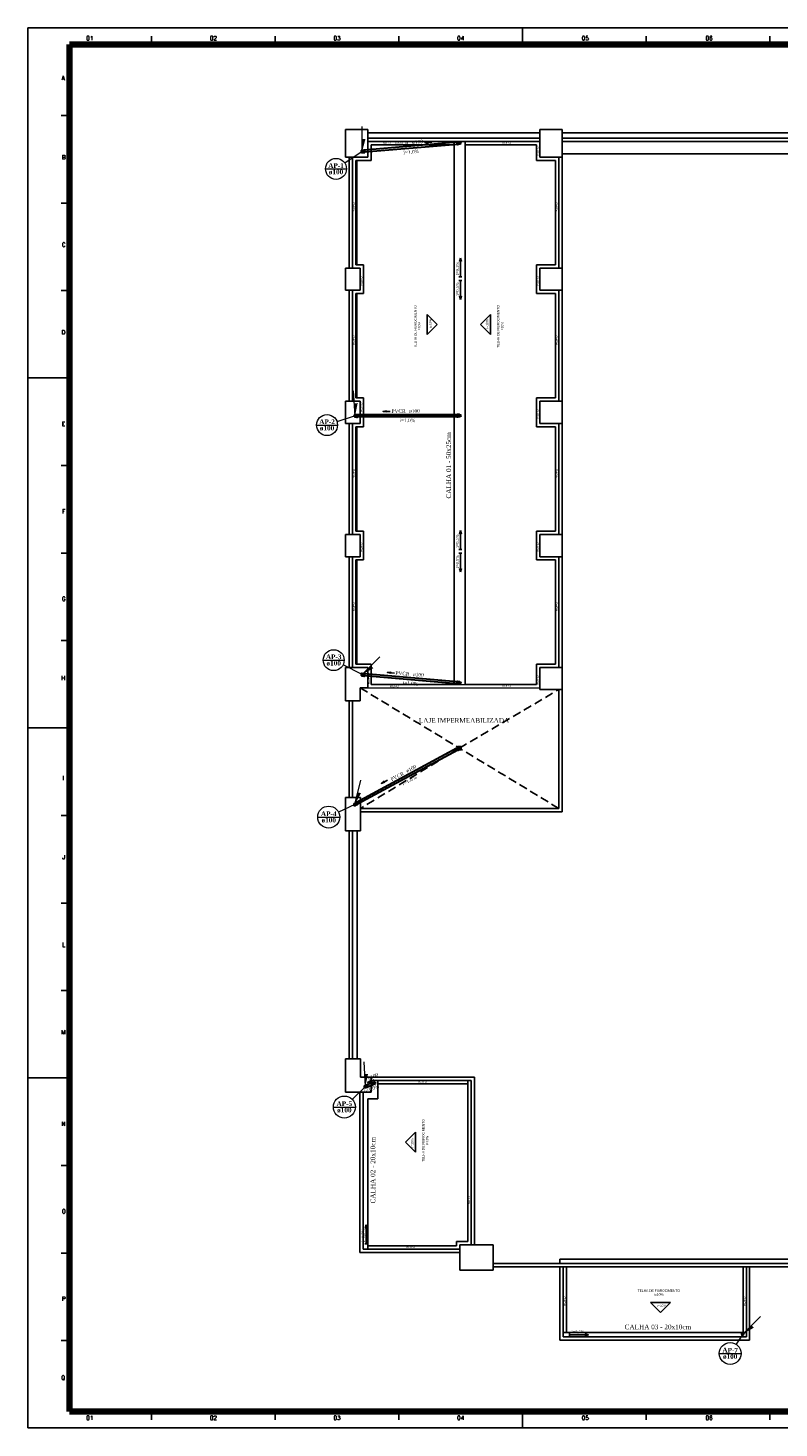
# Model space of a CAD drawing. Header units: millimetres. Extents: x 335 to 729716, y -1 to 84.
# Tile 1 of 3: x 335 to 380, y -1 to 84. Entities that reach past the tile are written whole.
import ezdxf

# ---------------------------------------------------------------- set-up
doc = ezdxf.new("R2010")
doc.units = ezdxf.units.MM
doc.header["$MEASUREMENT"] = 0
doc.linetypes.add('Dashed', pattern=[0.75, 0.5, -0.25])
for name, color, linetype, lineweight in [('AF-Textos tubo', 7, 'Continuous', 20), ('AP-Colunas', 7, 'Continuous', 20), ('AP-Indicação coluna', 5, 'Continuous', 20), ('AP-Sentido tubo', 7, 'Continuous', 20), ('AP-Seção tubo', 4, 'Continuous', 30), ('AP-Textos coluna', 7, 'Continuous', 20), ('AP-Textos tubo', 7, 'Continuous', 20), ('Simbolos', 4, 'Continuous', 30), ('SIMBOLOS INT', 8, 'Continuous', 5), ('Simbolos_int', 4, 'Continuous', 30)]:
    doc.layers.add(name, color=color, linetype=linetype, lineweight=lineweight)
doc.layers.add('Margem', color=4, linetype='Continuous')
doc.styles.add('CenturyGothic', font='GOTHIC.TTF')
doc.styles.add('ROMANS', font='ROMANS')
doc.styles.add('TimesNewRoman', font='times.ttf')
doc.styles.add('TimesNewRomanN', font='timesbd.ttf')
doc.dimstyles.get("Standard").update_dxf_attribs({"dimtxt": 0.18, "dimasz": 0.18, "dimexe": 0.18, "dimexo": 0.0625, "dimgap": 0.09, "dimtad": 0, "dimtih": 1, "dimtoh": 1, "dimdec": 4, "dimzin": 0, "dimdsep": 46, "dimtxsty": 'Standard', "dimcen": 0.09, "dimadec": 0, "dimazin": 0, "dimtfac": 1, "dimtdec": 4, "dimtofl": 0, "dimtmove": 0, "dimatfit": 3, "dimfxl": 0, "dimtolj": 1, "dimtzin": 0, "dimarcsym": 0})

msp = doc.modelspace()

# ---------------------------------------------------------------- hatches: boundary and pattern name
at = {"layer": 'AP-Colunas', "linetype": 'Continuous'}
for points in [[(355.405, 76.923), (355.605, 76.923), (355.405, 76.173), (355.405, 76.923)], [(354.935, 61.041), (355.135, 61.053), (354.983, 60.292), (354.935, 61.041)], [(355.935, 45.273), (356.077, 45.131), (355.405, 44.742), (355.935, 45.273)], [(355.14, 37.67), (355.334, 37.623), (354.963, 36.941), (355.14, 37.67)], [(355.56, 20.744), (355.76, 20.754), (355.596, 19.995), (355.56, 20.744)], [(378.794, 5.658), (378.936, 5.517), (378.264, 5.128), (378.794, 5.658)]]:
    msp.add_hatch(color=256, dxfattribs=at).paths.add_polyline_path(points)

# ---------------------------------------------------------------- linework, layer by layer
at = {"color": 7}
for p, q in [((354.412, 77.495), (355.745, 77.495)), ((354.412, 75.829), (354.412, 77.495)), ((355.745, 77.495), (355.745, 75.829)), ((366.079, 77.495), (367.412, 77.495)), ((366.079, 75.829), (366.079, 77.495)), ((367.412, 77.495), (367.412, 75.829)), ((366.079, 77.295), (355.745, 77.295)), ((355.745, 76.962), (366.079, 76.962)), ((355.745, 75.829), (355.745, 76.962)), ((360.923, 76.762), (355.745, 76.762)), ((360.923, 76.962), (355.945, 76.962)), ((355.945, 76.562), (360.923, 76.562)), ((355.945, 75.629), (355.945, 76.562)), ((361.589, 76.762), (360.923, 76.762)), ((361.589, 76.762), (366.079, 76.762)), ((361.589, 76.562), (365.879, 76.562)), ((365.879, 76.562), (365.879, 75.629)), ((366.079, 76.762), (366.079, 75.829)), ((385.812, 77.295), (367.412, 77.295)), ((367.412, 76.962), (385.812, 76.962)), ((385.812, 76.762), (367.412, 76.762)), ((355.745, 75.829), (354.412, 75.829)), ((354.632, 75.829), (354.632, 69.162)), ((354.832, 75.829), (355.745, 75.829)), ((354.832, 75.829), (354.832, 69.162)), ((366.079, 75.829), (367.212, 75.829)), ((367.412, 75.829), (366.079, 75.829)), ((367.212, 69.162), (367.212, 75.829)), ((367.412, 76.029), (385.812, 76.029)), ((367.412, 75.829), (367.412, 69.162)), ((355.945, 75.629), (355.032, 75.629)), ((355.032, 75.629), (355.032, 69.362)), ((355.079, 69.362), (355.079, 75.629)), ((365.879, 75.629), (367.012, 75.629)), ((367.012, 75.629), (367.012, 69.362)), ((354.412, 69.162), (355.279, 69.162)), ((354.412, 67.829), (354.412, 69.162)), ((354.832, 69.162), (355.279, 69.162)), ((355.032, 69.362), (355.479, 69.362)), ((355.279, 69.162), (355.279, 67.829)), ((355.279, 69.162), (355.279, 67.829)), ((355.479, 69.362), (355.479, 67.629)), ((367.012, 69.362), (365.879, 69.362)), ((365.879, 69.362), (365.879, 67.629)), ((367.212, 69.162), (366.079, 69.162)), ((366.079, 67.829), (366.079, 69.162)), ((366.079, 69.162), (367.412, 69.162)), ((366.079, 67.829), (366.079, 69.162)), ((367.412, 69.162), (367.412, 67.829)), ((355.279, 67.829), (354.412, 67.829)), ((354.632, 67.829), (354.632, 61.162)), ((354.832, 67.829), (355.279, 67.829)), ((354.832, 67.829), (354.832, 61.162)), ((355.479, 67.629), (355.032, 67.629)), ((355.032, 67.629), (355.032, 61.362)), ((355.079, 61.362), (355.079, 67.629)), ((365.879, 67.629), (367.012, 67.629)), ((367.212, 67.829), (366.079, 67.829)), ((367.412, 67.829), (366.079, 67.829)), ((367.012, 67.629), (367.012, 61.362)), ((367.212, 61.162), (367.212, 67.829)), ((367.412, 67.829), (367.412, 61.162)), ((359.312, 66.373), (359.312, 65.173)), ((359.312, 66.373), (359.912, 65.773)), ((359.312, 65.173), (359.912, 65.773)), ((363.107, 66.373), (362.507, 65.773)), ((363.107, 65.173), (362.507, 65.773)), ((363.107, 66.373), (363.107, 65.173)), ((354.412, 61.162), (355.279, 61.162)), ((354.412, 59.829), (354.412, 61.162)), ((354.832, 61.162), (355.279, 61.162)), ((355.032, 61.362), (355.479, 61.362)), ((355.279, 61.162), (355.279, 59.829)), ((355.279, 61.162), (355.279, 59.829)), ((355.479, 61.362), (355.479, 59.629)), ((365.879, 61.362), (365.879, 59.629)), ((365.879, 61.362), (367.012, 61.362)), ((366.079, 59.829), (366.079, 61.162)), ((366.079, 61.162), (367.212, 61.162)), ((366.079, 61.162), (367.412, 61.162)), ((366.079, 59.829), (366.079, 61.162)), ((367.412, 61.162), (367.412, 59.829)), ((355.279, 59.829), (354.412, 59.829)), ((354.632, 59.829), (354.632, 53.162)), ((354.832, 59.829), (355.279, 59.829)), ((354.832, 59.829), (354.832, 53.162)), ((366.079, 59.829), (367.212, 59.829)), ((367.412, 59.829), (366.079, 59.829)), ((367.212, 59.829), (367.212, 53.162)), ((367.412, 59.829), (367.412, 53.162)), ((355.479, 59.629), (355.032, 59.629)), ((355.032, 59.629), (355.032, 53.362)), ((355.079, 53.362), (355.079, 59.629)), ((365.879, 59.629), (367.012, 59.629)), ((367.012, 59.629), (367.012, 53.362)), ((354.412, 53.162), (355.279, 53.162)), ((354.412, 51.829), (354.412, 53.162)), ((354.832, 53.162), (355.279, 53.162)), ((355.032, 53.362), (355.479, 53.362)), ((355.279, 53.162), (355.279, 51.829)), ((355.279, 53.162), (355.279, 51.829)), ((355.479, 53.362), (355.479, 51.629)), ((367.012, 53.362), (365.879, 53.362)), ((365.879, 53.362), (365.879, 51.629)), ((366.079, 53.162), (366.079, 51.829)), ((366.079, 53.162), (367.212, 53.162)), ((366.079, 53.162), (367.412, 53.162)), ((366.079, 51.829), (366.079, 53.162)), ((367.412, 53.162), (367.412, 51.829)), ((355.279, 51.829), (354.412, 51.829)), ((354.632, 51.829), (354.632, 45.162)), ((355.279, 51.829), (354.832, 51.829)), ((354.832, 51.829), (354.832, 45.162)), ((355.479, 51.629), (355.032, 51.629)), ((355.032, 51.629), (355.032, 45.362)), ((355.079, 45.362), (355.079, 51.629)), ((365.879, 51.629), (367.012, 51.629)), ((367.212, 51.829), (366.079, 51.829)), ((367.412, 51.829), (366.079, 51.829)), ((367.012, 51.629), (367.012, 45.362)), ((367.212, 51.829), (367.212, 45.162)), ((367.412, 51.829), (367.412, 45.162)), ((354.412, 45.162), (354.832, 45.162)), ((354.412, 45.162), (354.412, 43.162)), ((354.832, 45.162), (355.745, 45.162)), ((355.032, 45.362), (355.945, 45.362)), ((355.745, 45.162), (355.745, 43.942)), ((355.945, 45.362), (355.945, 44.142)), ((367.012, 45.362), (365.879, 45.362)), ((365.879, 45.362), (365.879, 44.142)), ((366.079, 45.162), (367.212, 45.162)), ((366.079, 45.162), (366.079, 43.849)), ((366.079, 45.162), (367.412, 45.162)), ((366.079, 43.849), (366.079, 45.162)), ((367.412, 45.162), (367.412, 43.849)), ((355.288, 43.162), (355.288, 43.942)), ((355.288, 43.942), (355.745, 43.942)), ((355.945, 44.142), (360.923, 44.142)), ((365.879, 44.142), (361.589, 44.142)), ((366.079, 43.849), (367.212, 43.849)), ((367.412, 43.849), (366.079, 43.849)), ((367.212, 43.849), (367.212, 36.709)), ((367.412, 43.849), (367.412, 36.509)), ((354.412, 43.162), (355.288, 43.162)), ((354.632, 43.162), (354.632, 37.362)), ((354.832, 43.162), (355.288, 43.162)), ((354.832, 43.162), (354.832, 37.362)), ((367.212, 43.575), (367.212, 36.709)), ((354.412, 37.362), (355.299, 37.362)), ((354.412, 35.362), (354.412, 37.362)), ((355.299, 37.362), (354.832, 37.362)), ((355.299, 36.709), (355.299, 37.362)), ((355.299, 37.362), (355.299, 35.362)), ((367.212, 36.709), (355.299, 36.709)), ((367.412, 36.509), (355.299, 36.509)), ((360.923, 36.709), (361.589, 36.709)), ((355.299, 35.362), (354.412, 35.362)), ((354.632, 35.362), (354.632, 21.662)), ((354.832, 21.662), (354.832, 35.362)), ((355.099, 21.662), (355.099, 35.362)), ((354.412, 21.662), (355.299, 21.662)), ((354.412, 19.662), (354.412, 21.662)), ((355.299, 21.662), (355.299, 20.562)), ((355.299, 20.562), (355.936, 20.562)), ((355.936, 20.562), (362.145, 20.562)), ((355.936, 20.562), (355.936, 19.662)), ((356.336, 20.362), (355.936, 20.362)), ((355.936, 20.362), (361.945, 20.362)), ((361.745, 20.362), (361.945, 20.362)), ((361.745, 20.362), (361.745, 10.695)), ((361.945, 20.362), (361.945, 10.495)), ((362.145, 20.562), (362.145, 10.495)), ((355.936, 19.662), (354.412, 19.662)), ((355.269, 19.662), (355.269, 10.029)), ((355.469, 10.229), (355.469, 19.662)), ((355.469, 10.229), (355.469, 19.662)), ((355.469, 19.662), (355.869, 19.662)), ((361.745, 20.162), (356.336, 20.162)), ((358.609, 17.249), (358.009, 16.649)), ((358.609, 16.049), (358.609, 17.249)), ((358.609, 16.049), (358.009, 16.649)), ((355.669, 10.229), (355.469, 10.229)), ((361.279, 10.229), (355.469, 10.229)), ((361.079, 10.429), (355.736, 10.429)), ((361.745, 10.695), (361.079, 10.695)), ((361.079, 10.695), (361.079, 10.429)), ((361.279, 10.495), (363.279, 10.495)), ((361.279, 8.962), (361.279, 10.495)), ((361.279, 10.229), (361.279, 10.429)), ((363.279, 10.495), (363.279, 8.962)), ((355.269, 10.029), (361.279, 10.029)), ((382.545, 9.362), (363.279, 9.362)), ((367.279, 9.362), (363.279, 9.362)), ((382.545, 9.629), (367.279, 9.629)), ((367.279, 9.629), (367.279, 9.362)), ((363.279, 8.962), (361.279, 8.962)), ((363.279, 9.162), (367.479, 9.162)), ((367.279, 9.162), (363.279, 9.162)), ((367.279, 9.162), (367.279, 4.762)), ((367.479, 9.162), (367.679, 9.162)), ((367.479, 5.229), (367.479, 9.162)), ((367.679, 9.162), (367.679, 5.229)), ((367.679, 9.162), (378.279, 9.162)), ((378.479, 9.162), (378.279, 9.162)), ((378.279, 9.162), (378.279, 5.229)), ((378.479, 9.162), (382.545, 9.162)), ((378.479, 5.229), (378.479, 9.162)), ((378.679, 4.762), (378.679, 9.162)), ((373.929, 7.027), (372.729, 7.027)), ((372.729, 7.027), (373.329, 6.427)), ((373.929, 7.027), (373.329, 6.427)), ((367.479, 5.229), (367.479, 4.962)), ((367.479, 4.962), (367.479, 5.229)), ((378.479, 4.962), (378.479, 5.229)), ((367.279, 4.762), (378.679, 4.762)), ((367.479, 4.962), (378.479, 4.962))]:
    msp.add_line(p, q, dxfattribs=at)
at = {"color": 3}
for p, q in [((360.923, 44.142), (360.923, 76.762)), ((361.589, 76.762), (361.589, 76.562)), ((361.589, 76.562), (361.589, 44.142)), ((360.923, 44.142), (360.923, 76.495)), ((361.589, 44.142), (361.589, 76.495)), ((356.336, 20.362), (356.336, 20.162)), ((356.336, 20.162), (356.336, 19.262)), ((356.336, 19.262), (355.736, 19.262)), ((355.736, 10.229), (355.736, 19.262)), ((367.679, 5.229), (367.479, 5.229)), ((367.679, 5.229), (378.279, 5.229)), ((378.279, 5.229), (378.479, 5.229))]:
    msp.add_line(p, q, dxfattribs=at)
at = {"linetype": 'Continuous'}
for p, q in [((361.307, 69.769), (361.247, 69.557)), ((361.307, 68.634), (361.307, 69.769)), ((361.308, 69.769), (361.367, 69.557)), ((361.219, 68.634), (361.396, 68.634)), ((361.219, 68.42), (361.396, 68.42)), ((361.307, 68.42), (361.307, 67.285)), ((361.307, 67.285), (361.247, 67.496)), ((361.308, 67.285), (361.367, 67.496)), ((361.307, 53.393), (361.247, 53.181)), ((361.307, 52.258), (361.307, 53.393)), ((361.308, 53.393), (361.367, 53.181)), ((361.219, 52.258), (361.396, 52.258)), ((361.219, 52.044), (361.396, 52.044)), ((361.307, 52.044), (361.307, 50.909)), ((361.307, 50.909), (361.247, 51.12)), ((361.308, 50.909), (361.367, 51.12)), ((355.646, 11.682), (355.586, 11.471)), ((355.646, 10.547), (355.646, 11.682)), ((355.646, 11.682), (355.706, 11.471)), ((355.557, 10.547), (355.734, 10.547)), ((367.856, 5.163), (367.856, 4.986)), ((367.856, 5.075), (368.991, 5.075)), ((368.991, 5.075), (368.78, 5.135)), ((368.991, 5.074), (368.78, 5.015))]:
    msp.add_line(p, q, dxfattribs=at)
at = {"color": 7, "linetype": 'Dashed'}
for p, q in [((355.288, 43.942), (361.25, 40.325)), ((361.25, 40.325), (367.212, 43.849)), ((361.25, 40.325), (355.299, 36.709)), ((367.212, 36.709), (361.25, 40.325))]:
    msp.add_line(p, q, dxfattribs=at)
at = {"color": 8}
for p, q in [((361.15, 40.225), (361.15, 40.425)), ((361.15, 40.425), (361.35, 40.425)), ((361.15, 40.392), (361.35, 40.392)), ((361.183, 40.225), (361.183, 40.425)), ((361.217, 40.225), (361.217, 40.425)), ((361.25, 40.225), (361.25, 40.425)), ((361.283, 40.225), (361.283, 40.425)), ((361.317, 40.225), (361.317, 40.425)), ((361.35, 40.225), (361.35, 40.425)), ((361.15, 40.358), (361.35, 40.358)), ((361.15, 40.325), (361.35, 40.325)), ((361.15, 40.292), (361.35, 40.292)), ((361.15, 40.258), (361.35, 40.258)), ((361.15, 40.225), (361.35, 40.225))]:
    msp.add_line(p, q, dxfattribs=at)
at = {"color": 4}
for radius in [0.0769, 0.0681]:
    msp.add_circle((378.264, 5.128), radius, dxfattribs=at)
at = {"layer": 'AF-Textos tubo'}
for p, q in [((355.745, 43.942), (366.079, 43.942)), ((360.923, 44.142), (361.589, 44.142))]:
    msp.add_line(p, q, dxfattribs=at)
at = {"layer": 'AP-Colunas', "linetype": 'Continuous'}
for p, q in [((355.405, 76.173), (355.405, 77.673)), ((354.983, 60.292), (354.887, 61.789)), ((355.405, 44.742), (356.465, 45.803)), ((354.963, 36.941), (355.317, 38.399)), ((355.596, 19.995), (355.525, 21.493)), ((378.264, 5.128), (379.324, 6.189))]:
    msp.add_line(p, q, dxfattribs=at)
at = {"layer": 'AP-Indicação coluna'}
for p, q in [((355.405, 76.173), (354.359, 75.474)), ((353.205, 75.125), (354.465, 75.125)), ((352.665, 59.734), (353.925, 59.734)), ((354.983, 60.292), (353.893, 59.931)), ((353.065, 45.612), (354.325, 45.612)), ((355.405, 44.742), (354.257, 45.326)), ((352.736, 36.184), (354.056, 36.184)), ((354.963, 36.941), (353.99, 36.471)), ((355.596, 19.995), (354.808, 19.228)), ((353.675, 18.767), (354.995, 18.767)), ((378.264, 5.128), (377.868, 4.518)), ((376.85, 3.964), (378.17, 3.964))]:
    msp.add_line(p, q, dxfattribs=at)
for centre, radius in [((353.835, 75.125), 0.63), ((353.295, 59.734), 0.63), ((353.695, 45.612), 0.63), ((353.396, 36.184), 0.66), ((354.335, 18.767), 0.66), ((377.51, 3.964), 0.66)]:
    msp.add_circle(centre, radius, dxfattribs=at)
at = {"layer": 'AP-Seção tubo'}
for p, q in [((361.104, 76.722), (355.546, 76.252)), ((361.115, 76.589), (355.557, 76.119)), ((361.109, 60.359), (355.13, 60.359)), ((361.109, 60.225), (355.13, 60.225)), ((361.104, 44.181), (355.545, 44.663)), ((361.115, 44.314), (355.557, 44.796)), ((361.092, 40.316), (355.061, 37.07)), ((361.155, 40.198), (355.124, 36.952)), ((356.026, 20.088), (355.757, 19.985))]:
    msp.add_line(p, q, dxfattribs=at)
at = {"layer": 'AP-Seção tubo', "color": 4}
msp.add_line((355.978, 20.213), (355.709, 20.11), dxfattribs=at)
at = {"layer": 'Margem', "color": 1}
for p, q in [((454.134, 83.587), (335.334, 83.587)), ((335.334, 83.587), (335.334, -0.513)), ((365.034, 83.587), (365.034, 82.587)), ((342.759, 83.087), (342.759, 82.587)), ((350.184, 83.087), (350.184, 82.587)), ((357.609, 83.087), (357.609, 82.587)), ((372.459, 83.087), (372.459, 82.587)), ((379.884, 83.087), (379.884, 82.587)), ((337.834, 78.331), (337.334, 78.331)), ((337.834, 73.074), (337.334, 73.074)), ((337.834, 67.818), (337.334, 67.818)), ((337.834, 62.562), (335.334, 62.562)), ((337.834, 57.306), (337.334, 57.306)), ((337.834, 52.049), (337.334, 52.049)), ((337.834, 46.793), (337.334, 46.793)), ((337.834, 41.537), (335.334, 41.537)), ((337.834, 36.281), (337.334, 36.281)), ((337.834, 31.024), (337.334, 31.024)), ((337.834, 25.768), (337.334, 25.768)), ((337.834, 20.512), (335.334, 20.512)), ((337.834, 15.256), (337.334, 15.256)), ((337.834, 9.999), (337.334, 9.999)), ((337.834, 4.743), (337.334, 4.743)), ((342.759, -0.013), (342.759, 0.487)), ((350.184, -0.013), (350.184, 0.487)), ((357.609, -0.013), (357.609, 0.487)), ((365.034, -0.513), (365.034, 0.487)), ((372.459, -0.013), (372.459, 0.487)), ((379.884, -0.013), (379.884, 0.487)), ((335.334, -0.513), (454.134, -0.513))]:
    msp.add_line(p, q, dxfattribs=at)
at = {"layer": 'Margem', "lineweight": 100}
for p, q in [((337.834, 82.587), (453.134, 82.587)), ((337.834, 0.487), (337.834, 82.587)), ((453.134, 0.487), (337.834, 0.487))]:
    msp.add_line(p, q, dxfattribs=at)
at = {"layer": 'Simbolos', "color": 4}
for p, q in [((361.116, 76.583), (361.103, 76.729)), ((361.108, 76.729), (361.103, 76.729)), ((361.109, 76.73), (361.11, 76.733)), ((361.127, 76.736), (361.111, 76.734)), ((361.121, 76.583), (361.116, 76.583)), ((361.122, 76.583), (361.123, 76.58)), ((361.14, 76.58), (361.124, 76.579)), ((361.128, 76.732), (361.128, 76.735)), ((361.172, 76.734), (361.13, 76.731)), ((361.141, 76.584), (361.141, 76.581)), ((361.185, 76.589), (361.143, 76.585)), ((361.178, 76.73), (361.172, 76.734)), ((361.25, 76.736), (361.178, 76.73)), ((361.189, 76.594), (361.185, 76.589)), ((361.262, 76.6), (361.189, 76.594)), ((361.109, 60.219), (361.109, 60.365)), ((361.114, 60.365), (361.109, 60.365)), ((361.114, 60.219), (361.109, 60.219)), ((361.115, 60.366), (361.116, 60.369)), ((361.115, 60.218), (361.116, 60.215)), ((361.133, 60.37), (361.117, 60.37)), ((361.133, 60.214), (361.117, 60.214)), ((361.134, 60.366), (361.134, 60.369)), ((361.134, 60.218), (361.134, 60.215)), ((361.178, 60.365), (361.136, 60.365)), ((361.178, 60.219), (361.136, 60.219)), ((361.183, 60.36), (361.178, 60.365)), ((361.183, 60.224), (361.178, 60.219)), ((361.256, 60.36), (361.183, 60.36)), ((361.256, 60.224), (361.183, 60.224)), ((361.103, 44.175), (361.116, 44.32)), ((361.108, 44.174), (361.103, 44.175)), ((361.109, 44.173), (361.11, 44.17)), ((361.127, 44.168), (361.111, 44.169)), ((361.121, 44.32), (361.116, 44.32)), ((361.122, 44.321), (361.123, 44.324)), ((361.14, 44.323), (361.124, 44.325)), ((361.128, 44.172), (361.128, 44.169)), ((361.172, 44.169), (361.13, 44.173)), ((361.141, 44.319), (361.141, 44.322)), ((361.185, 44.314), (361.143, 44.318)), ((361.178, 44.173), (361.172, 44.169)), ((361.25, 44.167), (361.178, 44.173)), ((361.189, 44.309), (361.185, 44.314)), ((361.262, 44.303), (361.189, 44.309)), ((361.09, 40.319), (361.094, 40.322)), ((361.157, 40.194), (361.09, 40.319)), ((361.094, 40.328), (361.095, 40.324)), ((361.095, 40.329), (361.107, 40.336)), ((361.108, 40.335), (361.11, 40.332)), ((361.112, 40.331), (361.126, 40.339)), ((361.126, 40.339), (361.15, 40.352)), ((361.15, 40.352), (361.154, 40.35)), ((361.157, 40.194), (361.161, 40.197)), ((361.166, 40.194), (361.164, 40.197)), ((361.168, 40.193), (361.18, 40.2)), ((361.179, 40.206), (361.193, 40.214)), ((361.18, 40.201), (361.179, 40.205)), ((361.193, 40.214), (361.217, 40.227)), ((361.217, 40.227), (361.218, 40.231)), ((355.981, 20.22), (355.976, 20.218)), ((356.028, 20.082), (355.976, 20.218)), ((355.981, 20.222), (355.981, 20.225)), ((355.997, 20.232), (355.982, 20.226)), ((355.999, 20.228), (355.998, 20.231)), ((356.04, 20.243), (356.001, 20.228)), ((356.047, 20.24), (356.04, 20.243)), ((356.115, 20.266), (356.047, 20.24)), ((355.702, 20.114), (355.707, 20.116)), ((356.033, 20.084), (356.028, 20.082)), ((356.034, 20.083), (356.036, 20.081)), ((356.052, 20.086), (356.037, 20.08)), ((356.052, 20.09), (356.053, 20.087)), ((356.092, 20.107), (356.053, 20.092)), ((356.095, 20.113), (356.092, 20.107)), ((356.164, 20.139), (356.095, 20.113))]:
    msp.add_line(p, q, dxfattribs=at)
at = {"layer": 'Simbolos'}
for p, q in [((355.399, 76.241), (355.472, 76.247)), ((355.411, 76.105), (355.483, 76.111)), ((355.472, 76.247), (355.476, 76.252)), ((355.476, 76.252), (355.518, 76.256)), ((355.483, 76.111), (355.489, 76.107)), ((355.489, 76.107), (355.531, 76.11)), ((355.52, 76.257), (355.52, 76.26)), ((355.521, 76.261), (355.537, 76.262)), ((355.533, 76.109), (355.533, 76.106)), ((355.534, 76.106), (355.55, 76.107)), ((355.539, 76.259), (355.538, 76.261)), ((355.54, 76.258), (355.545, 76.258)), ((355.545, 76.258), (355.557, 76.113)), ((355.552, 76.111), (355.551, 76.108)), ((355.552, 76.112), (355.557, 76.113)), ((354.983, 60.36), (355.056, 60.36)), ((354.983, 60.224), (355.056, 60.224)), ((355.056, 60.36), (355.061, 60.365)), ((355.056, 60.224), (355.061, 60.219)), ((355.061, 60.365), (355.103, 60.365)), ((355.061, 60.219), (355.103, 60.219)), ((355.105, 60.366), (355.105, 60.369)), ((355.105, 60.218), (355.105, 60.215)), ((355.106, 60.37), (355.122, 60.37)), ((355.106, 60.214), (355.122, 60.214)), ((355.124, 60.366), (355.123, 60.369)), ((355.124, 60.218), (355.123, 60.215)), ((355.125, 60.365), (355.13, 60.365)), ((355.125, 60.219), (355.13, 60.219)), ((355.13, 60.365), (355.13, 60.219)), ((355.399, 44.674), (355.472, 44.668)), ((355.411, 44.81), (355.483, 44.804)), ((355.472, 44.668), (355.476, 44.663)), ((355.476, 44.663), (355.518, 44.659)), ((355.483, 44.804), (355.489, 44.808)), ((355.489, 44.808), (355.531, 44.805)), ((355.52, 44.658), (355.52, 44.655)), ((355.521, 44.654), (355.537, 44.653)), ((355.533, 44.805), (355.533, 44.808)), ((355.534, 44.809), (355.55, 44.808)), ((355.539, 44.656), (355.538, 44.653)), ((355.54, 44.657), (355.545, 44.657)), ((355.558, 44.802), (355.545, 44.657)), ((355.552, 44.804), (355.551, 44.807)), ((355.553, 44.803), (355.558, 44.802)), ((361.154, 40.35), (361.218, 40.385)), ((361.218, 40.231), (361.282, 40.265)), ((354.931, 37.001), (354.995, 37.036)), ((354.995, 37.036), (354.997, 37.042)), ((354.997, 37.042), (355.034, 37.062)), ((355.034, 37.068), (355.048, 37.076)), ((355.035, 37.064), (355.034, 37.067)), ((355.052, 37.073), (355.05, 37.075)), ((355.053, 37.073), (355.058, 37.075)), ((355.058, 37.075), (355.127, 36.947)), ((354.995, 36.881), (355.059, 36.916)), ((355.059, 36.916), (355.066, 36.914)), ((355.066, 36.914), (355.103, 36.934)), ((355.105, 36.934), (355.107, 36.931)), ((355.108, 36.931), (355.122, 36.938)), ((355.122, 36.944), (355.127, 36.947)), ((355.122, 36.943), (355.123, 36.94)), ((355.572, 20.058), (355.64, 20.085)), ((355.62, 19.931), (355.688, 19.957)), ((355.64, 20.085), (355.643, 20.091)), ((355.643, 20.091), (355.682, 20.106)), ((355.683, 20.108), (355.682, 20.11)), ((355.683, 20.112), (355.698, 20.117)), ((355.688, 19.957), (355.695, 19.955)), ((355.695, 19.955), (355.734, 19.97)), ((355.701, 20.114), (355.699, 20.117)), ((355.707, 20.116), (355.759, 19.979)), ((355.736, 19.969), (355.737, 19.967)), ((355.739, 19.966), (355.753, 19.972)), ((355.754, 19.977), (355.759, 19.979)), ((355.754, 19.976), (355.754, 19.973))]:
    msp.add_line(p, q, dxfattribs=at)
at = {"layer": 'Simbolos', "color": 4}
for centre in [(361.256, 76.668), (361.256, 60.292), (361.256, 44.235), (356.139, 20.203)]:
    msp.add_circle(centre, 0.0677, dxfattribs=at)
at = {"layer": 'Simbolos'}
msp.add_circle((361.25, 40.325), 0.0677, dxfattribs=at)
at = {"layer": 'Simbolos', "color": 4}
for centre, start, end in [((361.108, 76.73), 274.839, 349.839), ((361.111, 76.733), 94.8389, 169.839), ((361.121, 76.583), 19.8389, 94.8389), ((361.124, 76.58), 199.839, 274.839), ((361.127, 76.735), 9.83893, 94.8389), ((361.13, 76.732), 189.839, 274.839), ((361.14, 76.581), 274.839, 359.839), ((361.143, 76.584), 94.8389, 179.839), ((361.114, 60.366), 270, 345), ((361.114, 60.218), 15, 90), ((361.117, 60.369), 90, 165), ((361.117, 60.215), 195, 270), ((361.133, 60.369), 5.00001, 90), ((361.133, 60.215), 270, 355), ((361.136, 60.366), 185, 270), ((361.136, 60.218), 90, 175), ((361.108, 44.173), 10.0444, 85.0444), ((361.111, 44.17), 190.044, 265.044), ((361.121, 44.321), 265.044, 340.044), ((361.124, 44.324), 85.0444, 160.044), ((361.127, 44.169), 265.044, 350.044), ((361.13, 44.172), 85.0444, 170.044), ((361.14, 44.322), 0.04445, 85.0444), ((361.143, 44.319), 179.956, 265.044), ((361.095, 40.328), 118.289, 193.289), ((361.094, 40.323), 298.289, 13.2891), ((361.108, 40.335), 33.2891, 118.289), ((361.111, 40.332), 213.289, 298.289), ((361.162, 40.196), 43.2891, 118.289), ((361.167, 40.194), 223.289, 298.289), ((361.179, 40.205), 118.289, 203.289), ((361.18, 40.201), 298.289, 23.2891), ((355.982, 20.225), 110.93, 185.93), ((355.98, 20.221), 290.93, 5.92968), ((355.997, 20.231), 25.9297, 110.93), ((356.001, 20.229), 205.93, 290.93), ((356.033, 20.083), 35.9297, 110.93), ((356.037, 20.081), 215.93, 290.93), ((356.054, 20.091), 110.93, 195.93), ((356.052, 20.087), 290.93, 15.9297)]:
    msp.add_arc(centre, 0.00133, start, end, dxfattribs=at)
at = {"layer": 'Simbolos'}
for centre, radius, start, end in [((355.405, 76.173), 0.0677, 94.8387, 274.839), ((355.518, 76.257), 0.00133, 274.839, 359.839), ((355.521, 76.26), 0.00133, 94.8387, 179.839), ((355.531, 76.109), 0.00133, 9.83874, 94.8387), ((355.534, 76.107), 0.00133, 189.839, 274.839), ((355.537, 76.261), 0.00133, 19.8387, 94.8387), ((355.54, 76.259), 0.00133, 199.839, 274.839), ((355.55, 76.108), 0.00133, 274.839, 349.839), ((355.553, 76.111), 0.00133, 94.8387, 169.839), ((354.983, 60.292), 0.0677, 90, 270), ((355.103, 60.366), 0.00133, 270, 355), ((355.103, 60.218), 0.00133, 5.00002, 90), ((355.106, 60.369), 0.00133, 90, 175), ((355.106, 60.215), 0.00133, 185, 270), ((355.122, 60.369), 0.00133, 15, 90), ((355.122, 60.215), 0.00133, 270, 345), ((355.125, 60.366), 0.00133, 195, 270), ((355.125, 60.218), 0.00133, 90, 165), ((355.405, 44.742), 0.0677, 85.0446, 265.045), ((355.518, 44.658), 0.00133, 0.04463, 85.0446), ((355.521, 44.655), 0.00133, 179.955, 265.045), ((355.531, 44.806), 0.00133, 265.045, 350.045), ((355.534, 44.808), 0.00133, 85.0446, 170.045), ((355.537, 44.653), 0.00133, 265.045, 340.045), ((355.54, 44.656), 0.00133, 85.0446, 160.045), ((355.55, 44.807), 0.00133, 10.0446, 85.0446), ((355.553, 44.804), 0.00133, 190.045, 265.045), ((355.035, 37.067), 0.00133, 118.289, 203.289), ((355.033, 37.063), 0.00133, 298.289, 23.2891), ((355.049, 37.075), 0.00133, 43.2891, 118.289), ((355.053, 37.074), 0.00133, 223.289, 298.289), ((354.963, 36.941), 0.0677, 118.289, 298.289), ((355.104, 36.933), 0.00133, 33.2891, 118.289), ((355.108, 36.932), 0.00133, 213.289, 298.289), ((355.123, 36.943), 0.00133, 118.289, 193.289), ((355.122, 36.939), 0.00133, 298.289, 13.2891), ((355.596, 19.995), 0.0677, 110.93, 290.93), ((355.683, 20.111), 0.00133, 110.93, 195.93), ((355.681, 20.107), 0.00133, 290.93, 15.9297), ((355.698, 20.116), 0.00133, 35.9297, 110.93), ((355.702, 20.115), 0.00133, 215.93, 290.93), ((355.734, 19.969), 0.00133, 25.9297, 110.93), ((355.738, 19.967), 0.00133, 205.93, 290.93), ((355.755, 19.977), 0.00133, 110.93, 185.93), ((355.753, 19.973), 0.00133, 290.93, 5.92969)]:
    msp.add_arc(centre, radius, start, end, dxfattribs=at)
at = {"layer": 'SIMBOLOS INT', "color": 4}
for p, q in [((361.122, 76.584), (361.109, 76.729)), ((361.142, 76.585), (361.129, 76.731)), ((361.185, 76.589), (361.172, 76.734)), ((361.189, 76.594), (361.178, 76.73)), ((361.115, 60.219), (361.115, 60.365)), ((361.135, 60.219), (361.135, 60.365)), ((361.178, 60.219), (361.178, 60.365)), ((361.183, 60.224), (361.183, 60.36)), ((361.109, 44.174), (361.122, 44.32)), ((361.129, 44.173), (361.142, 44.318)), ((361.172, 44.169), (361.185, 44.314)), ((361.178, 44.173), (361.189, 44.309)), ((361.163, 40.198), (361.096, 40.323)), ((361.178, 40.206), (361.111, 40.331)), ((361.193, 40.214), (361.126, 40.339)), ((361.218, 40.231), (361.154, 40.35)), ((356.034, 20.084), (355.981, 20.221)), ((356.052, 20.091), (356, 20.228)), ((356.092, 20.107), (356.04, 20.243)), ((356.095, 20.113), (356.047, 20.24))]:
    msp.add_line(p, q, dxfattribs=at)
at = {"layer": 'Simbolos_int'}
for p, q in [((355.472, 76.247), (355.483, 76.111)), ((355.476, 76.252), (355.489, 76.107)), ((355.519, 76.256), (355.532, 76.11)), ((355.539, 76.258), (355.551, 76.112)), ((355.056, 60.36), (355.056, 60.224)), ((355.061, 60.365), (355.061, 60.219)), ((355.104, 60.365), (355.104, 60.219)), ((355.124, 60.365), (355.124, 60.219)), ((355.483, 44.804), (355.472, 44.668)), ((355.489, 44.808), (355.476, 44.663)), ((355.532, 44.804), (355.519, 44.659)), ((355.552, 44.803), (355.539, 44.657)), ((354.995, 37.036), (355.059, 36.916)), ((354.997, 37.042), (355.066, 36.914)), ((355.035, 37.063), (355.104, 36.934)), ((355.052, 37.072), (355.122, 36.944)), ((355.64, 20.085), (355.688, 19.957)), ((355.643, 20.091), (355.695, 19.955)), ((355.683, 20.106), (355.735, 19.97)), ((355.701, 20.113), (355.754, 19.977))]:
    msp.add_line(p, q, dxfattribs=at)

# ---------------------------------------------------------------- texts
at = {"color": 7, "line_spacing_factor": 0.798, "style": 'CenturyGothic'}
for s, insert, char_height, width, attachment_point in [('RUFO', (356.57, 76.63), 0.1437, 1.05198, 7), ('RUFO', (363.788, 76.63), 0.1437, 0.92849, 7), ('RUFO', (357.055, 43.983), 0.1437, 1.05259, 7), ('RUFO', (363.788, 44.01), 0.1437, 0.92849, 7), ('RUFO', (358.751, 20.222), 0.1437, 0.92849, 7), ('RUFO', (358.029, 10.29), 0.1437, 0.92849, 7), ('TELHA DE FIBROCIMENTO', (373.22, 7.663), 0.14371, 4.26584, 8), ('i=10%', (373.22, 7.429), 0.1437, 0.95799, 8), ('i=10%', (373.116, 6.751), 0.1437, 0.95799, 7)]:
    msp.add_mtext(s, dxfattribs=dict(at, insert=insert, char_height=char_height, width=width, attachment_point=attachment_point))
at = {"color": 7, "line_spacing_factor": 0.798}
for s, insert, char_height, width, attachment_point, rotation, style in [('RUFO', (366.013, 75.915), 0.1437, 0.92849, 7, 90.00021, 'CenturyGothic'), ('RUFO', (354.967, 72.549), 0.1437, 0.92849, 7, 90.00021, 'CenturyGothic'), ('RUFO', (367.147, 72.549), 0.1437, 0.92849, 7, 90.00021, 'CenturyGothic'), ('RUFO', (355.413, 68.115), 0.1437, 0.92849, 7, 90.00021, 'CenturyGothic'), ('RUFO', (366.013, 68.115), 0.1437, 0.92849, 7, 90.00021, 'CenturyGothic'), ('TELHA DE FIBROCIMENTO', (358.676, 65.663), 0.14371, 4.26584, 8, 90.00021, 'CenturyGothic'), ('TELHA DE FIBROCIMENTO', (363.648, 65.663), 0.14371, 4.26584, 8, 90.00021, 'CenturyGothic'), ('i=10%', (358.91, 65.663), 0.1437, 0.95799, 8, 90.00021, 'CenturyGothic'), ('i=10%', (359.588, 65.559), 0.1437, 0.95799, 7, 90.00021, 'CenturyGothic'), ('i=10%', (362.979, 66.089), 0.1437, 0.95799, 9, 90.00021, 'CenturyGothic'), ('i=10%', (363.884, 65.663), 0.1437, 0.95799, 8, 90.00021, 'CenturyGothic'), ('RUFO', (354.967, 64.549), 0.1437, 0.92849, 7, 90.00021, 'CenturyGothic'), ('RUFO', (367.147, 64.549), 0.1437, 0.92849, 7, 90.00021, 'CenturyGothic'), ('RUFO', (355.413, 60.528), 0.1437, 1.05051, 7, 90.00021, 'CenturyGothic'), ('RUFO', (366.013, 60.115), 0.1437, 0.92849, 7, 90.00021, 'CenturyGothic'), ('CALHA 01 - 50x25cm', (360.745, 55.319), 0.2824, 6.5914, 7, 90.00021, 'TimesNewRoman'), ('RUFO', (354.967, 56.549), 0.1437, 0.92849, 7, 90.00021, 'CenturyGothic'), ('RUFO', (367.147, 56.549), 0.1437, 0.92849, 7, 90.00021, 'CenturyGothic'), ('RUFO', (355.413, 52.115), 0.1437, 0.92849, 7, 90.00021, 'CenturyGothic'), ('RUFO', (366.013, 52.115), 0.1437, 0.92849, 7, 90.00021, 'CenturyGothic'), ('RUFO', (354.967, 48.549), 0.1437, 0.92849, 7, 90.00021, 'CenturyGothic'), ('RUFO', (367.147, 48.549), 0.1437, 0.92849, 7, 90.00021, 'CenturyGothic'), ('RUFO', (355.88, 44.173), 0.1437, 1.05259, 7, 90.00021, 'CenturyGothic'), ('RUFO', (366.013, 44.126), 0.1437, 0.92849, 7, 90.00021, 'CenturyGothic'), ('TELHA DE FIBROCIMENTO', (359.151, 16.758), 0.14371, 4.26584, 8, 90.00021, 'CenturyGothic'), ('i=10%', (358.481, 16.333), 0.1437, 0.95799, 7, 90.00021, 'CenturyGothic'), ('i=10%', (359.387, 16.758), 0.1437, 0.95799, 8, 90.00021, 'CenturyGothic'), ('CALHA 02 - 20x10cm', (356.193, 12.976), 0.2824, 6.5914, 7, 90.00021, 'TimesNewRoman'), ('RUFO', (361.891, 12.857), 0.1437, 0.92849, 7, 90.00021, 'CenturyGothic'), ('RUFO', (367.632, 6.817), 0.1437, 0.92849, 7, 90.00021, 'CenturyGothic'), ('RUFO', (378.432, 6.817), 0.1437, 0.92849, 7, 90.00021, 'CenturyGothic'), ('CALHA 03 - 20x10cm', (371.172, 5.414), 0.2824, 6.5914, 7, 0.00084, 'TimesNewRoman')]:
    msp.add_mtext(s, dxfattribs=dict(at, insert=insert, char_height=char_height, width=width, attachment_point=attachment_point, rotation=rotation, style=style))
at = {"char_height": 0.1765, "width": 1.43417, "line_spacing_factor": 0.798, "style": 'TimesNewRoman'}
for insert, attachment_point, rotation in [((361.254, 68.75), 7, 90.00021), ((361.254, 68.304), 9, 90.00021), ((361.254, 52.374), 7, 90.00021), ((361.254, 51.928), 9, 90.00021), ((355.592, 10.663), 7, 90.00021), ((367.972, 5.129), 7, 0.00084)]:
    msp.add_mtext('i=0,5%', dxfattribs=dict(at, insert=insert, attachment_point=attachment_point, rotation=rotation))
at = {"layer": 'AF-Textos tubo', "insert": (358.81, 41.845), "char_height": 0.2824, "width": 8.94472, "attachment_point": 7, "line_spacing_factor": 0.798, "style": 'TimesNewRoman'}
msp.add_mtext('LAJE IMPERMEABILIZADA', dxfattribs=at)
at = {"layer": 'AP-Textos coluna', "char_height": 0.2824, "attachment_point": 8, "line_spacing_factor": 0.798, "style": 'TimesNewRomanN'}
for s, insert, width in [('ø100', (353.835, 74.786), 1.43005), ('AP-1', (353.835, 75.181), 1.54112), ('ø100', (353.295, 59.395), 1.58995), ('AP-2', (353.295, 59.79), 1.71344), ('ø100', (353.695, 45.273), 1.62912), ('AP-3', (353.695, 45.668), 1.75565), ('ø100', (353.396, 35.845), 1.43005), ('AP-4', (353.396, 36.241), 1.54112), ('ø100', (354.335, 18.428), 1.43005), ('AP-5', (354.335, 18.824), 1.54112), ('AP-7', (377.509, 4.02), 1.54112), ('ø100', (377.509, 3.625), 1.43005)]:
    msp.add_mtext(s, dxfattribs=dict(at, insert=insert, width=width))
at = {"layer": 'AP-Textos tubo', "char_height": 0.2118, "line_spacing_factor": 0.798, "style": 'TimesNewRoman'}
for s, insert, width, attachment_point, rotation in [('PVCR', (358.21, 76.583), 1.5515, 9, 4.84149), ('ø100', (358.421, 76.601), 1.19257, 7, 4.84149), ('i=1.0%', (358.363, 76.037), 1.73965, 8, 4.84149), ('PVCR', (358.24, 44.669), 1.55308, 9, 355.04392), ('ø100', (358.451, 44.651), 1.19378, 7, 355.04392), ('i=1.0%', (358.297, 44.105), 1.74142, 8, 355.04392), ('PVCR', (357.931, 38.735), 1.55221, 9, 28.28693), ('i=1.0%', (358.289, 38.295), 1.74045, 8, 28.28693), ('ø100', (358.118, 38.835), 1.19312, 7, 28.28693), ('ø100', (355.796, 20.385), 1.19307, 7, 20.93015), ('i=1.0%', (356.005, 19.76), 1.74038, 8, 20.93015)]:
    msp.add_mtext(s, dxfattribs=dict(at, insert=insert, width=width, attachment_point=attachment_point, rotation=rotation))
for s, insert, width, attachment_point in [('PVCR', (358.013, 60.464), 1.55041, 9), ('ø100', (358.225, 60.464), 1.19357, 7), ('i=1.0%', (358.119, 59.907), 1.74111, 8)]:
    msp.add_mtext(s, dxfattribs=dict(at, insert=insert, width=width, attachment_point=attachment_point))
at = {"layer": 'Margem', "color": 1, "char_height": 0.25, "attachment_point": 8, "line_spacing_factor": 0.798, "style": 'ROMANS'}
for s, insert, width in [('01', (339.047, 82.85), 1.47907), ('02', (346.472, 82.85), 1.47907), ('03', (353.897, 82.85), 1.47907), ('04', (361.322, 82.85), 1.47907), ('05', (368.808, 82.85), 1.47907), ('06', (376.243, 82.85), 1.47907), ('A', (337.443, 80.456), 0.88874), ('B', (337.484, 75.7), 0.88874), ('C', (337.484, 70.444), 0.9601), ('D', (337.461, 65.188), 0.9601), ('E', (337.461, 59.684), 0.88874), ('F', (337.484, 54.428), 0.81089), ('G', (337.484, 49.171), 1.03146), ('H', (337.443, 44.413), 0.9601), ('I', (337.443, 38.408), 0.36977), ('J', (337.484, 33.65), 0.66818), ('L', (337.484, 28.392), 0.73953), ('M', (337.461, 23.138), 1.1093), ('N', (337.461, 17.634), 0.9601), ('O', (337.484, 12.382), 1.03146), ('P', (337.484, 7.124), 0.88874), ('Q', (337.443, 2.363), 1.03146), ('01', (339.047, -0.028), 1.47907), ('02', (346.472, -0.028), 1.47907), ('03', (353.897, -0.028), 1.47907), ('04', (361.322, -0.028), 1.47907), ('05', (368.808, -0.028), 1.47907), ('06', (376.243, -0.028), 1.47907)]:
    msp.add_mtext(s, dxfattribs=dict(at, insert=insert, width=width))

# ---------------------------------------------------------------- leaders
at = {"layer": 'AP-Sentido tubo'}
for points in [[(359.177, 76.691), (359.599, 76.727)], [(356.662, 60.556), (357.086, 60.556)], [(356.926, 44.872), (357.348, 44.835)], [(356.563, 38.211), (356.936, 38.412)], [(355.732, 20.249), (356.128, 20.4)]]:
    msp.add_leader(points, dimstyle='Standard', override={"dimasz": 0.2, "dimldrblk": 'CLOSED'}, dxfattribs=at)

doc.saveas('drawing.dxf')
